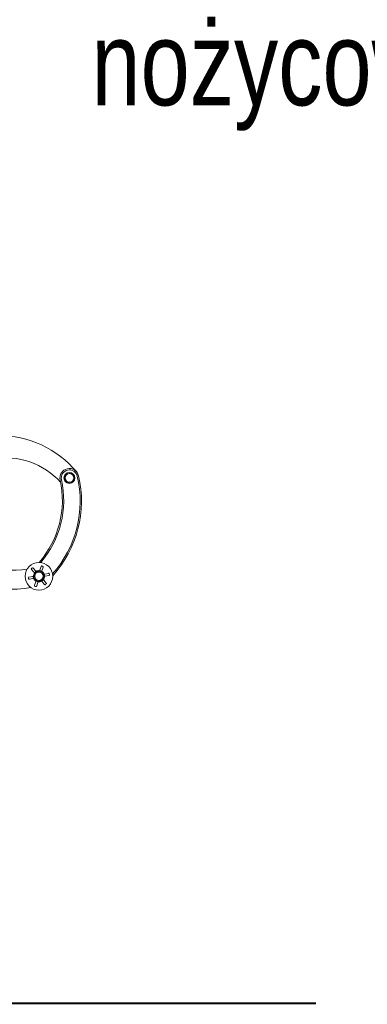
# Model space of a CAD drawing. Header units: inches. Extents: x 53216 to 117387, y -66787 to -22834.
# Tile 165 of 256: x 60935 to 60986, y -30360 to -30214. Entities that reach past the tile are written whole.
import ezdxf
from ezdxf.lldxf.tags import DXFTag

# ---------------------------------------------------------------- set-up
doc = ezdxf.new("R2010")
doc.units = ezdxf.units.IN
doc.header["$MEASUREMENT"] = 0
doc.layers.get('0').update_dxf_attribs({"lineweight": 0})
doc.styles.add('1-50', font='arial.ttf', dxfattribs={"width": 0.75, "height": 12.5})
tags = doc.linetypes.add('HIDDEN2', pattern=[4.7625, 3.175, -1.5875]).pattern_tags.tags
tags[6:7] = [DXFTag(74, 4), DXFTag(75, 0), DXFTag(340, '0'), DXFTag(46, 0.0), DXFTag(50, 0.0), DXFTag(44, 0.0), DXFTag(45, 0.0)]
tags[4:5] = [DXFTag(74, 4), DXFTag(75, 0), DXFTag(340, '0'), DXFTag(46, 0.0), DXFTag(50, 0.0), DXFTag(44, 0.0), DXFTag(45, 0.0)]

msp = doc.modelspace()

# ---------------------------------------------------------------- linework, layer by layer
at = {"color": 7, "linetype": 'HIDDEN2'}
for p, q in [((60941.662, -30282.155), (60941.884, -30281.438)), ((60941.884, -30281.438), (60942.616, -30281.272)), ((60942.616, -30281.272), (60943.126, -30281.823)), ((60942.172, -30282.706), (60941.662, -30282.155)), ((60942.904, -30282.54), (60942.172, -30282.706)), ((60943.126, -30281.823), (60942.904, -30282.54)), ((60936.798, -30295.551), (60937.152, -30295.958)), ((60937.036, -30295.345), (60937.389, -30295.752)), ((60937.135, -30296.448), (60937.599, -30295.858)), ((60937.599, -30295.858), (60938.342, -30295.965)), ((60938.207, -30295.118), (60938.031, -30295.628)), ((60938.504, -30295.221), (60938.328, -30295.73)), ((60938.342, -30295.965), (60938.62, -30296.662)), ((60939.286, -30296.122), (60938.757, -30296.224)), ((60936.409, -30296.679), (60936.938, -30296.577)), ((60936.469, -30296.988), (60936.998, -30296.885)), ((60937.414, -30297.145), (60937.135, -30296.448)), ((60937.251, -30297.889), (60937.427, -30297.379)), ((60938.156, -30297.252), (60937.414, -30297.145)), ((60937.548, -30297.991), (60937.724, -30297.482)), ((60938.62, -30296.662), (60938.156, -30297.252)), ((60938.719, -30297.764), (60938.366, -30297.357)), ((60938.957, -30297.558), (60938.603, -30297.151)), ((60939.346, -30296.43), (60938.817, -30296.533))]:
    msp.add_line(p, q, dxfattribs=at)
at = {"const_width": 0.3}
for points in [[(60978.915, -30359.84), (60547.538, -30359.84)], [(60944.127, -30359.84), (60759.655, -30359.84)]]:
    msp.add_lwpolyline(points, dxfattribs=at)
at = {"color": 7, "linetype": 'HIDDEN2'}
for centre, radius in [((60942.394, -30281.989), 0.8), ((60942.394, -30281.989), 0.64), ((60937.878, -30296.555), 2.05), ((60937.878, -30296.555), 0.625)]:
    msp.add_circle(centre, radius, dxfattribs=at)
for centre, radius, start, end in [((60931.941, -30290.688), 15, 39.76717, 90.34885), ((60932.938, -30290.01), 11, 42.10851, 99.7425), ((60927.687, -30285.412), 16.5, 317.88072, 13.10125), ((60942.394, -30281.989), 1.4, 13.10125, 192.45041), ((60942.394, -30281.989), 1.2, 13.10125, 192.45041), ((60927.356, -30285.309), 14, 318.9397, 12.45041), ((60927.356, -30285.309), 14.2, 319.53724, 12.45041), ((60927.687, -30285.412), 16.3, 318.51617, 13.10125), ((60934.042, -30281.64), 14, 226.4989, 278.57489), ((60933.951, -30281.974), 16.5, 224.41334, 279.63388), ((60937.273, -30295.859), 0.663, 122.57932, 139.3358), ((60937.878, -30296.555), 0.8, 0, 231.36438), ((60939.098, -30297.961), 2.691, 128.9007, 133.01442), ((60937.878, -30296.555), 0.84, 79.98421, 121.93092), ((60937.27, -30298.315), 2.691, 68.9007, 73.01442), ((60937.878, -30296.555), 0.84, 19.98421, 61.93092), ((60938.178, -30295.684), 0.663, 62.57932, 79.3358), ((60938.782, -30296.38), 0.663, 2.57932, 19.3358), ((60936.973, -30296.73), 0.663, 182.57932, 199.3358), ((60939.706, -30296.201), 2.691, 188.9007, 193.01442), ((60937.878, -30296.555), 0.84, 199.98421, 241.93092), ((60937.878, -30296.555), 0.8, 233.25568, 0), ((60938.485, -30294.794), 2.691, 248.9007, 253.01442), ((60937.878, -30296.555), 0.84, 259.98421, 301.93092), ((60936.657, -30295.148), 2.691, 308.9007, 313.01442), ((60937.878, -30296.555), 0.84, 319.98421, 1.93092), ((60936.049, -30296.909), 2.691, 8.9007, 13.01442), ((60938.482, -30297.251), 0.663, 302.57932, 319.3358), ((60937.577, -30297.426), 0.663, 242.57932, 259.3358)]:
    msp.add_arc(centre, radius, start, end, dxfattribs=at)
for points in [[(60936.798, -30295.551), (60936.79, -30295.541), (60936.782, -30295.531), (60936.768, -30295.511), (60936.762, -30295.502), (60936.753, -30295.484), (60936.751, -30295.477), (60936.748, -30295.464), (60936.748, -30295.46), (60936.75, -30295.457)], [(60936.949, -30295.284), (60936.952, -30295.283), (60936.957, -30295.283), (60936.969, -30295.287), (60936.976, -30295.291), (60936.992, -30295.302), (60937, -30295.31), (60937.018, -30295.326), (60937.027, -30295.335), (60937.036, -30295.345)], [(60937.235, -30296.015), (60937.232, -30296.017), (60937.228, -30296.017), (60937.217, -30296.014), (60937.21, -30296.011), (60937.195, -30296), (60937.186, -30295.993), (60937.169, -30295.977), (60937.16, -30295.968), (60937.152, -30295.958)], [(60937.389, -30295.752), (60937.397, -30295.762), (60937.405, -30295.772), (60937.419, -30295.791), (60937.425, -30295.801), (60937.433, -30295.817), (60937.435, -30295.825), (60937.437, -30295.836), (60937.436, -30295.84), (60937.433, -30295.842)], [(60938.024, -30295.728), (60938.02, -30295.727), (60938.018, -30295.723), (60938.015, -30295.712), (60938.015, -30295.705), (60938.016, -30295.686), (60938.018, -30295.675), (60938.023, -30295.652), (60938.027, -30295.64), (60938.031, -30295.628)], [(60938.207, -30295.118), (60938.211, -30295.106), (60938.216, -30295.094), (60938.226, -30295.072), (60938.232, -30295.062), (60938.242, -30295.046), (60938.248, -30295.04), (60938.257, -30295.031), (60938.261, -30295.029), (60938.265, -30295.03)], [(60938.328, -30295.73), (60938.324, -30295.743), (60938.319, -30295.754), (60938.309, -30295.776), (60938.304, -30295.786), (60938.294, -30295.801), (60938.289, -30295.807), (60938.28, -30295.814), (60938.276, -30295.815), (60938.273, -30295.814)], [(60938.514, -30295.116), (60938.517, -30295.118), (60938.519, -30295.122), (60938.521, -30295.134), (60938.521, -30295.142), (60938.519, -30295.162), (60938.517, -30295.173), (60938.512, -30295.196), (60938.508, -30295.209), (60938.504, -30295.221)], [(60938.667, -30296.268), (60938.666, -30296.265), (60938.668, -30296.261), (60938.676, -30296.253), (60938.682, -30296.249), (60938.699, -30296.241), (60938.709, -30296.237), (60938.732, -30296.23), (60938.744, -30296.227), (60938.757, -30296.224)], [(60939.286, -30296.122), (60939.299, -30296.12), (60939.312, -30296.118), (60939.336, -30296.116), (60939.347, -30296.115), (60939.366, -30296.116), (60939.374, -30296.118), (60939.386, -30296.122), (60939.39, -30296.124), (60939.392, -30296.127)], [(60936.313, -30296.723), (60936.313, -30296.72), (60936.316, -30296.716), (60936.326, -30296.708), (60936.333, -30296.704), (60936.35, -30296.696), (60936.361, -30296.692), (60936.384, -30296.685), (60936.396, -30296.681), (60936.409, -30296.679)], [(60936.469, -30296.988), (60936.456, -30296.99), (60936.443, -30296.992), (60936.419, -30296.994), (60936.408, -30296.994), (60936.389, -30296.993), (60936.381, -30296.992), (60936.369, -30296.988), (60936.365, -30296.985), (60936.363, -30296.982)], [(60936.938, -30296.577), (60936.951, -30296.574), (60936.964, -30296.572), (60936.987, -30296.57), (60936.998, -30296.57), (60937.017, -30296.571), (60937.024, -30296.573), (60937.035, -30296.577), (60937.038, -30296.58), (60937.038, -30296.583)], [(60937.088, -30296.842), (60937.089, -30296.845), (60937.087, -30296.849), (60937.079, -30296.857), (60937.073, -30296.861), (60937.056, -30296.869), (60937.046, -30296.873), (60937.023, -30296.88), (60937.011, -30296.883), (60936.998, -30296.885)], [(60937.427, -30297.379), (60937.431, -30297.367), (60937.436, -30297.355), (60937.446, -30297.334), (60937.451, -30297.324), (60937.461, -30297.309), (60937.466, -30297.303), (60937.475, -30297.296), (60937.479, -30297.295), (60937.482, -30297.296)], [(60937.732, -30297.382), (60937.735, -30297.383), (60937.737, -30297.386), (60937.74, -30297.397), (60937.74, -30297.405), (60937.739, -30297.423), (60937.737, -30297.434), (60937.732, -30297.457), (60937.728, -30297.47), (60937.724, -30297.482)], [(60938.366, -30297.357), (60938.358, -30297.348), (60938.35, -30297.337), (60938.336, -30297.318), (60938.331, -30297.309), (60938.322, -30297.292), (60938.32, -30297.285), (60938.318, -30297.274), (60938.319, -30297.27), (60938.322, -30297.267)], [(60938.521, -30297.095), (60938.523, -30297.093), (60938.527, -30297.092), (60938.538, -30297.095), (60938.545, -30297.099), (60938.56, -30297.109), (60938.569, -30297.116), (60938.586, -30297.132), (60938.595, -30297.142), (60938.603, -30297.151)], [(60938.817, -30296.533), (60938.804, -30296.535), (60938.791, -30296.537), (60938.768, -30296.539), (60938.757, -30296.539), (60938.738, -30296.538), (60938.731, -30296.537), (60938.72, -30296.532), (60938.717, -30296.53), (60938.717, -30296.526)], [(60938.957, -30297.558), (60938.965, -30297.568), (60938.973, -30297.578), (60938.987, -30297.598), (60938.993, -30297.608), (60939.002, -30297.625), (60939.004, -30297.633), (60939.007, -30297.645), (60939.007, -30297.65), (60939.005, -30297.653)], [(60939.442, -30296.386), (60939.442, -30296.39), (60939.439, -30296.393), (60939.429, -30296.402), (60939.422, -30296.406), (60939.405, -30296.414), (60939.394, -30296.418), (60939.371, -30296.425), (60939.359, -30296.428), (60939.346, -30296.43)], [(60937.241, -30297.994), (60937.239, -30297.992), (60937.237, -30297.988), (60937.234, -30297.975), (60937.234, -30297.967), (60937.236, -30297.948), (60937.238, -30297.937), (60937.243, -30297.913), (60937.247, -30297.901), (60937.251, -30297.889)], [(60937.548, -30297.991), (60937.544, -30298.003), (60937.539, -30298.015), (60937.529, -30298.037), (60937.523, -30298.047), (60937.513, -30298.063), (60937.508, -30298.07), (60937.498, -30298.078), (60937.494, -30298.08), (60937.49, -30298.08)], [(60938.806, -30297.825), (60938.803, -30297.827), (60938.798, -30297.826), (60938.786, -30297.822), (60938.779, -30297.818), (60938.763, -30297.807), (60938.755, -30297.8), (60938.737, -30297.784), (60938.728, -30297.774), (60938.719, -30297.764)]]:
    msp.add_open_spline(points, degree=3, knots=[0, 0, 0, 0, 0.25, 0.25, 0.5, 0.5, 0.75, 0.75, 1, 1, 1, 1], dxfattribs=at)
for points, weights in [([(60936.771, -30295.427), (60936.76, -30295.442), (60936.75, -30295.457)], [1, 0.999940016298, 1]), ([(60936.949, -30295.284), (60936.933, -30295.292), (60936.916, -30295.3)], [1, 0.999940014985, 1]), ([(60937.262, -30295.993), (60937.248, -30296.004), (60937.235, -30296.015)], [1, 0.999783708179, 1]), ([(60937.433, -30295.842), (60937.421, -30295.854), (60937.408, -30295.867)], [1, 0.999783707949, 1]), ([(60938.056, -30295.741), (60938.04, -30295.734), (60938.024, -30295.728)], [1, 0.99978370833, 1]), ([(60938.273, -30295.814), (60938.256, -30295.809), (60938.239, -30295.804)], [1, 0.999783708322, 1]), ([(60938.301, -30295.032), (60938.283, -30295.031), (60938.265, -30295.03)], [1, 0.999940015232, 1]), ([(60938.514, -30295.116), (60938.499, -30295.105), (60938.483, -30295.095)], [1, 0.999940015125, 1]), ([(60938.671, -30296.303), (60938.669, -30296.285), (60938.667, -30296.268)], [1, 0.999783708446, 1]), ([(60939.408, -30296.16), (60939.4, -30296.144), (60939.392, -30296.127)], [1, 0.999940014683, 1]), ([(60936.313, -30296.723), (60936.312, -30296.742), (60936.31, -30296.76)], [1, 0.999940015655, 1]), ([(60936.347, -30296.949), (60936.355, -30296.966), (60936.363, -30296.982)], [1, 0.999940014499, 1]), ([(60937.038, -30296.583), (60937.042, -30296.6), (60937.047, -30296.617)], [1, 0.999783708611, 1]), ([(60937.084, -30296.807), (60937.086, -30296.824), (60937.088, -30296.842)], [1, 0.999783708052, 1]), ([(60937.482, -30297.296), (60937.499, -30297.301), (60937.516, -30297.305)], [1, 0.999783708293, 1]), ([(60937.699, -30297.368), (60937.715, -30297.375), (60937.732, -30297.382)], [1, 0.999783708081, 1]), ([(60938.322, -30297.267), (60938.334, -30297.255), (60938.347, -30297.243)], [1, 0.999783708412, 1]), ([(60938.493, -30297.116), (60938.507, -30297.106), (60938.521, -30297.095)], [1, 0.999783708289, 1]), ([(60938.717, -30296.526), (60938.713, -30296.509), (60938.708, -30296.492)], [1, 0.999783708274, 1]), ([(60938.984, -30297.683), (60938.995, -30297.668), (60939.005, -30297.653)], [1, 0.999940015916, 1]), ([(60939.442, -30296.386), (60939.443, -30296.368), (60939.445, -30296.35)], [1, 0.99994001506, 1]), ([(60937.241, -30297.994), (60937.256, -30298.004), (60937.272, -30298.014)], [1, 0.999940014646, 1]), ([(60937.454, -30298.077), (60937.472, -30298.079), (60937.49, -30298.08)], [1, 0.999940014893, 1]), ([(60938.806, -30297.825), (60938.822, -30297.817), (60938.839, -30297.809)], [1, 0.99994001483, 1])]:
    msp.add_rational_spline(points, weights, degree=2, dxfattribs=at)

# ---------------------------------------------------------------- texts
at = {"color": 0, "insert": (60945.649, -30193.431), "char_height": 12.5, "width": 155.56197, "attachment_point": 1, "style": '1-50'}
msp.add_mtext('schody strychowe nożycowe', dxfattribs=at)

doc.saveas('drawing.dxf')
